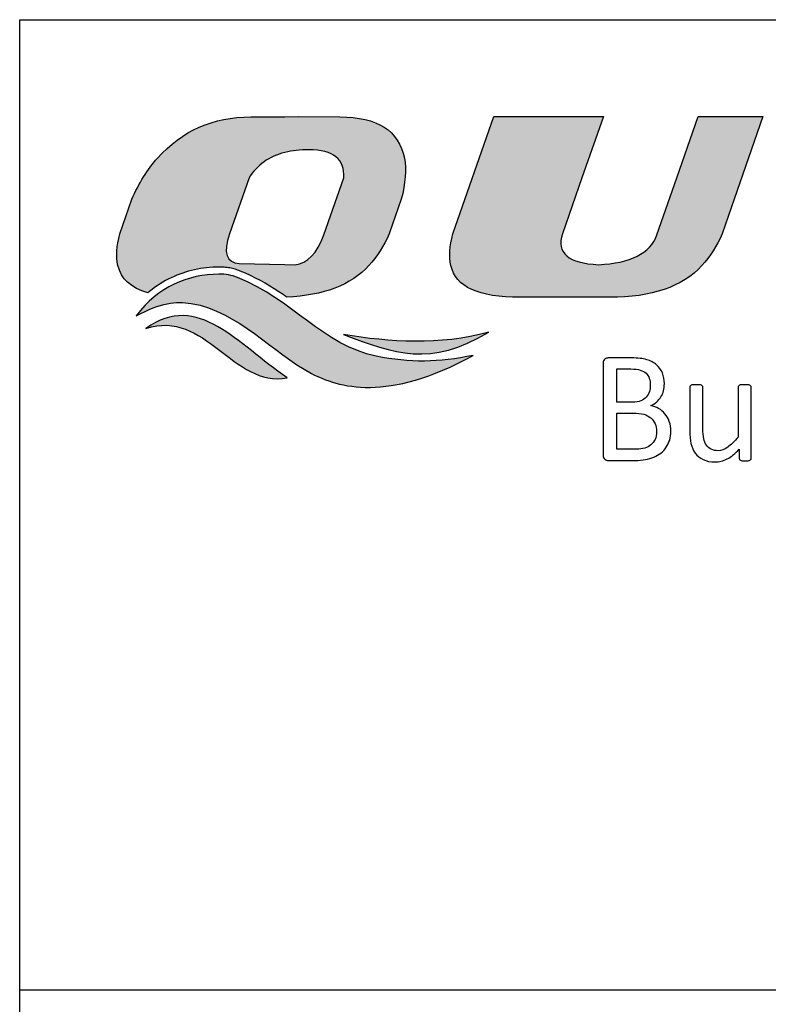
# Model space of a CAD drawing. Header units: millimetres. Extents: x 14844 to 15142, y 1964 to 2174.
# Tile 8 of 19: x 15046 to 15054, y 1989 to 1999. Entities that reach past the tile are written whole.
import ezdxf

# ---------------------------------------------------------------- set-up
doc = ezdxf.new("R2010")
doc.units = ezdxf.units.MM
doc.header["$LTSCALE"] = 30.734
for name, color, linetype in [('03 标注', 7, 'CONTINUOUS'), ('04 \\M+2A4E5\\M+2A672', 1, 'CONTINUOUS'), ('07 图框', 15, 'CONTINUOUS')]:
    doc.layers.add(name, color=color, linetype=linetype)

# ---------------------------------------------------------------- blocks, each defined once
blk = doc.blocks.new('quectel-logo')
at = {"layer": '04 \\M+2A4E5\\M+2A672'}
h = blk.add_hatch(color=256, dxfattribs=at)
h.dxf.hatch_style = 1
edge = h.paths.add_edge_path(flags=16)
edge.add_spline(control_points=[(-2.24, 2.387), (-2.24, 2.387), (-2.548, 1.504), (-2.548, 1.504), (-2.653, 1.219), (-2.801, 1.067), (-2.992, 1.045), (-2.992, 1.045), (-3.149, 1.048), (-3.149, 1.048), (-3.149, 1.048), (-3.855, 1.063), (-3.855, 1.063), (-4.053, 1.073), (-4.109, 1.227), (-4.007, 1.522), (-4.007, 1.522), (-3.704, 2.387), (-3.704, 2.387), (-3.579, 2.587), (-3.395, 2.719), (-3.149, 2.78), (-3.037, 2.807), (-2.915, 2.821), (-2.78, 2.821), (-2.4, 2.821), (-2.221, 2.677), (-2.24, 2.387)], knot_values=[0, 0, 0, 0, 1, 1, 1, 2, 2, 2, 3, 3, 3, 4, 4, 4, 5, 5, 5, 6, 6, 6, 7, 7, 7, 8, 8, 8, 9, 9, 9, 9], degree=3, periodic=0)
edge = h.paths.add_edge_path()
edge.add_spline(control_points=[(-1.304, 2.694), (-1.387, 3.118), (-1.72, 3.329), (-2.3, 3.329), (-2.3, 3.329), (-2.934, 3.335), (-2.934, 3.335), (-2.934, 3.335), (-3.149, 3.333), (-3.149, 3.333), (-3.149, 3.333), (-3.678, 3.329), (-3.678, 3.329), (-4.258, 3.329), (-4.738, 3.118), (-5.118, 2.694), (-5.274, 2.515), (-5.406, 2.304), (-5.514, 2.056), (-5.514, 2.056), (-5.7, 1.522), (-5.7, 1.522), (-5.752, 1.332), (-5.762, 1.169), (-5.729, 1.032), (-5.685, 0.827), (-5.53, 0.685), (-5.265, 0.609), (-5.265, 0.609), (-5.241, 0.63), (-5.241, 0.63), (-5.241, 0.63), (-5.202, 0.661), (-5.202, 0.661), (-5.202, 0.661), (-5.162, 0.691), (-5.162, 0.691), (-5.162, 0.691), (-5.121, 0.72), (-5.121, 0.72), (-5.121, 0.72), (-5.079, 0.748), (-5.079, 0.748), (-5.079, 0.748), (-5.037, 0.774), (-5.037, 0.774), (-5.037, 0.774), (-4.993, 0.798), (-4.993, 0.798), (-4.993, 0.798), (-4.951, 0.821), (-4.951, 0.821), (-4.951, 0.821), (-4.908, 0.843), (-4.908, 0.843), (-4.908, 0.843), (-4.863, 0.863), (-4.863, 0.863), (-4.863, 0.863), (-4.818, 0.881), (-4.818, 0.881), (-4.818, 0.881), (-4.774, 0.898), (-4.774, 0.898), (-4.774, 0.898), (-4.729, 0.914), (-4.729, 0.914), (-4.729, 0.914), (-4.684, 0.93), (-4.684, 0.93), (-4.684, 0.93), (-4.637, 0.943), (-4.637, 0.943), (-4.637, 0.943), (-4.593, 0.956), (-4.593, 0.956), (-4.593, 0.956), (-4.545, 0.966), (-4.545, 0.966), (-4.545, 0.966), (-4.499, 0.975), (-4.499, 0.975), (-4.499, 0.975), (-4.453, 0.984), (-4.453, 0.984), (-4.453, 0.984), (-4.406, 0.99), (-4.406, 0.99), (-4.406, 0.99), (-4.359, 0.997), (-4.359, 0.997), (-4.359, 0.997), (-4.313, 1.001), (-4.313, 1.001), (-4.313, 1.001), (-4.265, 1.004), (-4.265, 1.004), (-4.265, 1.004), (-4.219, 1.006), (-4.219, 1.006), (-4.219, 1.006), (-4.171, 1.007), (-4.171, 1.007), (-4.171, 1.007), (-4.15, 1.007), (-4.15, 1.007), (-4.15, 1.007), (-4.129, 1.006), (-4.129, 1.006), (-4.129, 1.006), (-4.107, 1.005), (-4.107, 1.005), (-4.107, 1.005), (-4.086, 1.004), (-4.086, 1.004), (-4.086, 1.004), (-4.065, 1.002), (-4.065, 1.002), (-4.065, 1.002), (-4.044, 1), (-4.044, 1), (-4.044, 1), (-4.023, 0.997), (-4.023, 0.997), (-4.023, 0.997), (-4.001, 0.994), (-4.001, 0.994), (-4.001, 0.994), (-3.982, 0.989), (-3.982, 0.989), (-3.982, 0.989), (-3.96, 0.985), (-3.96, 0.985), (-3.96, 0.985), (-3.941, 0.98), (-3.941, 0.98), (-3.941, 0.98), (-3.919, 0.974), (-3.919, 0.974), (-3.919, 0.974), (-3.9, 0.968), (-3.9, 0.968), (-3.9, 0.968), (-3.881, 0.962), (-3.881, 0.962), (-3.881, 0.962), (-3.86, 0.953), (-3.86, 0.953), (-3.86, 0.953), (-3.841, 0.946), (-3.841, 0.946), (-3.841, 0.946), (-3.76, 0.913), (-3.76, 0.913), (-3.76, 0.913), (-3.679, 0.876), (-3.679, 0.876), (-3.679, 0.876), (-3.602, 0.838), (-3.602, 0.838), (-3.602, 0.838), (-3.528, 0.798), (-3.528, 0.798), (-3.528, 0.798), (-3.454, 0.758), (-3.454, 0.758), (-3.454, 0.758), (-3.383, 0.715), (-3.383, 0.715), (-3.383, 0.715), (-3.313, 0.671), (-3.313, 0.671), (-3.313, 0.671), (-3.244, 0.627), (-3.244, 0.627), (-3.244, 0.627), (-3.177, 0.583), (-3.177, 0.583), (-3.177, 0.583), (-3.149, 0.562), (-3.149, 0.562), (-3.149, 0.562), (-3.122, 0.544), (-3.122, 0.544), (-2.552, 0.566), (-2.129, 0.728), (-1.851, 1.032), (-1.725, 1.169), (-1.62, 1.332), (-1.539, 1.522), (-1.539, 1.522), (-1.351, 2.056), (-1.351, 2.056), (-1.287, 2.304), (-1.27, 2.515), (-1.304, 2.694)], knot_values=[0, 0, 0, 0, 1, 1, 1, 2, 2, 2, 3, 3, 3, 4, 4, 4, 5, 5, 5, 6, 6, 6, 7, 7, 7, 8, 8, 8, 9, 9, 9, 10, 10, 10, 11, 11, 11, 12, 12, 12, 13, 13, 13, 14, 14, 14, 15, 15, 15, 16, 16, 16, 17, 17, 17, 18, 18, 18, 19, 19, 19, 20, 20, 20, 21, 21, 21, 22, 22, 22, 23, 23, 23, 24, 24, 24, 25, 25, 25, 26, 26, 26, 27, 27, 27, 28, 28, 28, 29, 29, 29, 30, 30, 30, 31, 31, 31, 32, 32, 32, 33, 33, 33, 34, 34, 34, 35, 35, 35, 36, 36, 36, 37, 37, 37, 38, 38, 38, 39, 39, 39, 40, 40, 40, 41, 41, 41, 42, 42, 42, 43, 43, 43, 44, 44, 44, 45, 45, 45, 46, 46, 46, 47, 47, 47, 48, 48, 48, 49, 49, 49, 50, 50, 50, 51, 51, 51, 52, 52, 52, 53, 53, 53, 54, 54, 54, 55, 55, 55, 56, 56, 56, 57, 57, 57, 58, 58, 58, 59, 59, 59, 60, 60, 60, 61, 61, 61, 62, 62, 62, 63, 63, 63, 64, 64, 64, 65, 65, 65, 65], degree=3, periodic=0)
edge = h.paths.add_edge_path(flags=17)
edge.add_spline(control_points=[(-3.114, -0.705), (-3.953, -0.862), (-4.378, 0.369), (-5.297, 0.057), (-4.489, 0.64), (-3.887, -0.184), (-3.114, -0.705)], knot_values=[0, 0, 0, 0, 1, 1, 1, 2, 2, 2, 2], degree=3, periodic=0)
edge = h.paths.add_edge_path()
edge.add_spline(control_points=[(0, 0), (-0.913, -0.543), (-1.448, -0.331), (-2.243, -0.036), (-1.532, -0.153), (-0.758, -0.208), (0, 0)], knot_values=[0, 0, 0, 0, 1, 1, 1, 2, 2, 2, 2], degree=3, periodic=0)
edge = h.paths.add_edge_path()
edge.add_spline(control_points=[(-3.881, 0.847), (-3.034, 0.508), (-2.557, -0.202), (-1.737, -0.37), (-1.213, -0.476), (-0.775, -0.468), (-0.238, -0.357), (-1.57, -1.089), (-2.325, -0.853), (-2.74, -0.636), (-3.348, -0.318), (-3.86, 0.324), (-4.597, 0.445), (-4.839, 0.485), (-5.059, 0.46), (-5.446, 0.254), (-5.111, 0.709), (-4.644, 0.894), (-4.169, 0.898), (-4.068, 0.9), (-3.971, 0.883), (-3.881, 0.847)], knot_values=[0, 0, 0, 0, 1, 1, 1, 2, 2, 2, 3, 3, 3, 4, 4, 4, 5, 5, 5, 6, 6, 6, 7, 7, 7, 7], degree=3, periodic=0)
edge = h.paths.add_edge_path()
edge.add_spline(control_points=[(2.598, 1.504), (2.493, 1.219), (2.192, 1.067), (1.696, 1.045), (1.228, 1.067), (1.042, 1.225), (1.138, 1.522), (1.138, 1.522), (1.44, 2.387), (1.44, 2.387), (1.44, 2.387), (1.771, 3.335), (1.771, 3.335), (1.771, 3.335), (0.078, 3.335), (0.078, 3.335), (0.078, 3.335), (-0.555, 1.522), (-0.555, 1.522), (-0.605, 1.332), (-0.616, 1.169), (-0.584, 1.032), (-0.513, 0.702), (-0.157, 0.538), (0.487, 0.541), (0.487, 0.541), (1.255, 0.541), (1.255, 0.541), (1.255, 0.541), (1.868, 0.541), (1.868, 0.541), (2.518, 0.538), (2.992, 0.702), (3.294, 1.032), (3.422, 1.169), (3.525, 1.332), (3.606, 1.522), (3.606, 1.522), (3.794, 2.056), (3.794, 2.056), (3.794, 2.056), (4.234, 3.335), (4.234, 3.335), (4.234, 3.335), (3.236, 3.335), (3.236, 3.335), (3.236, 3.335), (2.907, 2.387), (2.907, 2.387), (2.907, 2.387), (2.598, 1.504), (2.598, 1.504), (2.598, 1.504), (2.598, 1.504), (2.598, 1.504)], knot_values=[0, 0, 0, 0, 1, 1, 1, 2, 2, 2, 3, 3, 3, 4, 4, 4, 5, 5, 5, 6, 6, 6, 7, 7, 7, 8, 8, 8, 9, 9, 9, 10, 10, 10, 11, 11, 11, 12, 12, 12, 13, 13, 13, 14, 14, 14, 15, 15, 15, 16, 16, 16, 17, 17, 17, 18, 18, 18, 18], degree=3, periodic=0)
edge = h.paths.add_edge_path()
edge.add_spline(control_points=[(29.185, 1.034), (29.185, 1.034), (29.003, 0.527), (29.003, 0.527), (29.003, 0.527), (26.214, 0.527), (26.214, 0.527), (26.214, 0.527), (26.186, 0.527), (26.186, 0.527), (25.557, 0.527), (25.21, 0.691), (25.144, 1.02), (25.113, 1.161), (25.124, 1.325), (25.175, 1.512), (25.175, 1.512), (25.826, 3.335), (25.826, 3.335), (25.826, 3.335), (27.529, 3.335), (27.529, 3.335), (27.529, 3.335), (26.878, 1.512), (26.878, 1.512), (26.829, 1.365), (26.85, 1.248), (26.938, 1.162), (27.027, 1.077), (27.193, 1.034), (27.435, 1.034), (27.435, 1.034), (29.185, 1.034), (29.185, 1.034)], knot_values=[0, 0, 0, 0, 1, 1, 1, 2, 2, 2, 3, 3, 3, 4, 4, 4, 5, 5, 5, 6, 6, 6, 7, 7, 7, 8, 8, 8, 9, 9, 9, 10, 10, 10, 11, 11, 11, 11], degree=3, periodic=0)
edge = h.paths.add_edge_path()
edge.add_spline(control_points=[(21.73, 1.698), (21.73, 1.698), (21.664, 1.515), (21.664, 1.515), (21.615, 1.369), (21.635, 1.253), (21.724, 1.167), (21.812, 1.082), (21.977, 1.039), (22.218, 1.039), (22.218, 1.039), (23.958, 1.039), (23.958, 1.039), (23.958, 1.039), (23.777, 0.536), (23.777, 0.536), (23.777, 0.536), (21.003, 0.536), (21.003, 0.536), (21.003, 0.536), (20.975, 0.536), (20.975, 0.536), (20.35, 0.536), (20.004, 0.699), (19.939, 1.026), (19.909, 1.166), (19.919, 1.329), (19.97, 1.515), (19.97, 1.515), (20.161, 2.051), (20.161, 2.051), (20.22, 2.179), (20.282, 2.295), (20.346, 2.399), (20.41, 2.503), (20.482, 2.599), (20.563, 2.687), (20.953, 3.115), (21.435, 3.328), (22.009, 3.328), (22.009, 3.328), (24.774, 3.328), (24.774, 3.328), (24.774, 3.328), (24.595, 2.815), (24.595, 2.815), (24.595, 2.815), (22.905, 2.815), (22.905, 2.815), (22.466, 2.815), (22.155, 2.671), (21.973, 2.381), (21.973, 2.381), (21.896, 2.156), (21.896, 2.156), (21.896, 2.156), (24.359, 2.156), (24.359, 2.156), (24.359, 2.156), (24.193, 1.698), (24.193, 1.698), (24.193, 1.698), (21.73, 1.698), (21.73, 1.698)], knot_values=[0, 0, 0, 0, 1, 1, 1, 2, 2, 2, 3, 3, 3, 4, 4, 4, 5, 5, 5, 6, 6, 6, 7, 7, 7, 8, 8, 8, 9, 9, 9, 10, 10, 10, 11, 11, 11, 12, 12, 12, 13, 13, 13, 14, 14, 14, 15, 15, 15, 16, 16, 16, 17, 17, 17, 18, 18, 18, 19, 19, 19, 20, 20, 20, 21, 21, 21, 21], degree=3, periodic=0)
h.paths.add_polyline_path([(15.773, 0.555), (16.581, 2.808), (15.386, 2.808), (15.564, 3.315), (18.311, 3.315), (19.673, 3.315), (19.495, 2.808), (18.255, 2.808), (17.447, 0.555)])
edge = h.paths.add_edge_path()
edge.add_spline(control_points=[(13.724, 1.045), (13.724, 1.045), (12.707, 1.045), (12.707, 1.045), (12.707, 1.045), (11.982, 1.045), (11.982, 1.045), (11.515, 1.067), (11.328, 1.225), (11.428, 1.522), (11.428, 1.522), (11.728, 2.387), (11.728, 2.387), (11.907, 2.677), (12.217, 2.821), (12.652, 2.821), (12.652, 2.821), (13.221, 2.821), (13.221, 2.821), (13.221, 2.821), (14.343, 2.821), (14.343, 2.821), (14.343, 2.821), (14.522, 3.335), (14.522, 3.335), (14.522, 3.335), (13.129, 3.335), (13.129, 3.335), (13.129, 3.335), (11.761, 3.335), (11.761, 3.335), (11.177, 3.331), (10.694, 3.118), (10.315, 2.694), (10.158, 2.515), (10.026, 2.304), (9.918, 2.056), (9.918, 2.056), (9.732, 1.522), (9.732, 1.522), (9.681, 1.332), (9.671, 1.169), (9.702, 1.032), (9.773, 0.702), (10.131, 0.538), (10.773, 0.541), (10.773, 0.541), (11.542, 0.541), (11.542, 0.541), (11.542, 0.541), (12.156, 0.541), (12.156, 0.541), (12.156, 0.541), (13.547, 0.541), (13.547, 0.541), (13.547, 0.541), (13.724, 1.045), (13.724, 1.045), (13.724, 1.045), (13.724, 1.045), (13.724, 1.045)], knot_values=[0, 0, 0, 0, 1, 1, 1, 2, 2, 2, 3, 3, 3, 4, 4, 4, 5, 5, 5, 6, 6, 6, 7, 7, 7, 8, 8, 8, 9, 9, 9, 10, 10, 10, 11, 11, 11, 12, 12, 12, 13, 13, 13, 14, 14, 14, 15, 15, 15, 16, 16, 16, 17, 17, 17, 18, 18, 18, 19, 19, 19, 20, 20, 20, 20], degree=3, periodic=0)
edge = h.paths.add_edge_path()
edge.add_spline(control_points=[(6.348, 1.704), (6.348, 1.704), (8.812, 1.704), (8.812, 1.704), (8.812, 1.704), (8.973, 2.162), (8.973, 2.162), (8.973, 2.162), (6.508, 2.162), (6.508, 2.162), (6.508, 2.162), (6.586, 2.387), (6.586, 2.387), (6.767, 2.677), (7.075, 2.821), (7.512, 2.821), (7.512, 2.821), (8.08, 2.821), (8.08, 2.821), (8.08, 2.821), (9.202, 2.821), (9.202, 2.821), (9.202, 2.821), (9.38, 3.335), (9.38, 3.335), (9.38, 3.335), (7.998, 3.335), (7.998, 3.335), (7.998, 3.335), (7.357, 3.335), (7.357, 3.335), (7.357, 3.335), (6.616, 3.335), (6.616, 3.335), (6.034, 3.331), (5.553, 3.118), (5.174, 2.694), (5.017, 2.515), (4.885, 2.304), (4.778, 2.056), (4.778, 2.056), (4.59, 1.522), (4.59, 1.522), (4.539, 1.332), (4.53, 1.169), (4.561, 1.032), (4.632, 0.702), (4.989, 0.538), (5.631, 0.541), (5.631, 0.541), (6.4, 0.541), (6.4, 0.541), (6.4, 0.541), (7.014, 0.541), (7.014, 0.541), (7.014, 0.541), (8.405, 0.541), (8.405, 0.541), (8.405, 0.541), (8.581, 1.045), (8.581, 1.045), (8.581, 1.045), (7.566, 1.045), (7.566, 1.045), (7.566, 1.045), (6.841, 1.045), (6.841, 1.045), (6.373, 1.067), (6.187, 1.225), (6.285, 1.522), (6.285, 1.522), (6.348, 1.704), (6.348, 1.704), (6.348, 1.704), (6.348, 1.704), (6.348, 1.704)], knot_values=[0, 0, 0, 0, 1, 1, 1, 2, 2, 2, 3, 3, 3, 4, 4, 4, 5, 5, 5, 6, 6, 6, 7, 7, 7, 8, 8, 8, 9, 9, 9, 10, 10, 10, 11, 11, 11, 12, 12, 12, 13, 13, 13, 14, 14, 14, 15, 15, 15, 16, 16, 16, 17, 17, 17, 18, 18, 18, 19, 19, 19, 20, 20, 20, 21, 21, 21, 22, 22, 22, 23, 23, 23, 24, 24, 24, 25, 25, 25, 25], degree=3, periodic=0)
for points, knots in [([(-1.304, 2.694), (-1.387, 3.118), (-1.72, 3.329), (-2.3, 3.329), (-2.3, 3.329), (-2.934, 3.335), (-2.934, 3.335), (-2.934, 3.335), (-3.149, 3.333), (-3.149, 3.333), (-3.149, 3.333), (-3.678, 3.329), (-3.678, 3.329), (-4.258, 3.329), (-4.738, 3.118), (-5.118, 2.694), (-5.274, 2.515), (-5.406, 2.304), (-5.514, 2.056), (-5.514, 2.056), (-5.7, 1.522), (-5.7, 1.522), (-5.752, 1.332), (-5.762, 1.169), (-5.729, 1.032), (-5.685, 0.827), (-5.53, 0.685), (-5.265, 0.609), (-5.265, 0.609), (-5.241, 0.63), (-5.241, 0.63), (-5.241, 0.63), (-5.202, 0.661), (-5.202, 0.661), (-5.202, 0.661), (-5.162, 0.691), (-5.162, 0.691), (-5.162, 0.691), (-5.121, 0.72), (-5.121, 0.72), (-5.121, 0.72), (-5.079, 0.748), (-5.079, 0.748), (-5.079, 0.748), (-5.037, 0.774), (-5.037, 0.774), (-5.037, 0.774), (-4.993, 0.798), (-4.993, 0.798), (-4.993, 0.798), (-4.951, 0.821), (-4.951, 0.821), (-4.951, 0.821), (-4.908, 0.843), (-4.908, 0.843), (-4.908, 0.843), (-4.863, 0.863), (-4.863, 0.863), (-4.863, 0.863), (-4.818, 0.881), (-4.818, 0.881), (-4.818, 0.881), (-4.774, 0.898), (-4.774, 0.898), (-4.774, 0.898), (-4.729, 0.914), (-4.729, 0.914), (-4.729, 0.914), (-4.684, 0.93), (-4.684, 0.93), (-4.684, 0.93), (-4.637, 0.943), (-4.637, 0.943), (-4.637, 0.943), (-4.593, 0.956), (-4.593, 0.956), (-4.593, 0.956), (-4.545, 0.966), (-4.545, 0.966), (-4.545, 0.966), (-4.499, 0.975), (-4.499, 0.975), (-4.499, 0.975), (-4.453, 0.984), (-4.453, 0.984), (-4.453, 0.984), (-4.406, 0.99), (-4.406, 0.99), (-4.406, 0.99), (-4.359, 0.997), (-4.359, 0.997), (-4.359, 0.997), (-4.313, 1.001), (-4.313, 1.001), (-4.313, 1.001), (-4.265, 1.004), (-4.265, 1.004), (-4.265, 1.004), (-4.219, 1.006), (-4.219, 1.006), (-4.219, 1.006), (-4.171, 1.007), (-4.171, 1.007), (-4.171, 1.007), (-4.15, 1.007), (-4.15, 1.007), (-4.15, 1.007), (-4.129, 1.006), (-4.129, 1.006), (-4.129, 1.006), (-4.107, 1.005), (-4.107, 1.005), (-4.107, 1.005), (-4.086, 1.004), (-4.086, 1.004), (-4.086, 1.004), (-4.065, 1.002), (-4.065, 1.002), (-4.065, 1.002), (-4.044, 1), (-4.044, 1), (-4.044, 1), (-4.023, 0.997), (-4.023, 0.997), (-4.023, 0.997), (-4.001, 0.994), (-4.001, 0.994), (-4.001, 0.994), (-3.982, 0.989), (-3.982, 0.989), (-3.982, 0.989), (-3.96, 0.985), (-3.96, 0.985), (-3.96, 0.985), (-3.941, 0.98), (-3.941, 0.98), (-3.941, 0.98), (-3.919, 0.974), (-3.919, 0.974), (-3.919, 0.974), (-3.9, 0.968), (-3.9, 0.968), (-3.9, 0.968), (-3.881, 0.962), (-3.881, 0.962), (-3.881, 0.962), (-3.86, 0.953), (-3.86, 0.953), (-3.86, 0.953), (-3.841, 0.946), (-3.841, 0.946), (-3.841, 0.946), (-3.76, 0.913), (-3.76, 0.913), (-3.76, 0.913), (-3.679, 0.876), (-3.679, 0.876), (-3.679, 0.876), (-3.602, 0.838), (-3.602, 0.838), (-3.602, 0.838), (-3.528, 0.798), (-3.528, 0.798), (-3.528, 0.798), (-3.454, 0.758), (-3.454, 0.758), (-3.454, 0.758), (-3.383, 0.715), (-3.383, 0.715), (-3.383, 0.715), (-3.313, 0.671), (-3.313, 0.671), (-3.313, 0.671), (-3.244, 0.627), (-3.244, 0.627), (-3.244, 0.627), (-3.177, 0.583), (-3.177, 0.583), (-3.177, 0.583), (-3.149, 0.562), (-3.149, 0.562), (-3.149, 0.562), (-3.122, 0.544), (-3.122, 0.544), (-2.552, 0.566), (-2.129, 0.728), (-1.851, 1.032), (-1.725, 1.169), (-1.62, 1.332), (-1.539, 1.522), (-1.539, 1.522), (-1.351, 2.056), (-1.351, 2.056), (-1.287, 2.304), (-1.27, 2.515), (-1.304, 2.694)], [0, 0, 0, 0, 1, 1, 1, 2, 2, 2, 3, 3, 3, 4, 4, 4, 5, 5, 5, 6, 6, 6, 7, 7, 7, 8, 8, 8, 9, 9, 9, 10, 10, 10, 11, 11, 11, 12, 12, 12, 13, 13, 13, 14, 14, 14, 15, 15, 15, 16, 16, 16, 17, 17, 17, 18, 18, 18, 19, 19, 19, 20, 20, 20, 21, 21, 21, 22, 22, 22, 23, 23, 23, 24, 24, 24, 25, 25, 25, 26, 26, 26, 27, 27, 27, 28, 28, 28, 29, 29, 29, 30, 30, 30, 31, 31, 31, 32, 32, 32, 33, 33, 33, 34, 34, 34, 35, 35, 35, 36, 36, 36, 37, 37, 37, 38, 38, 38, 39, 39, 39, 40, 40, 40, 41, 41, 41, 42, 42, 42, 43, 43, 43, 44, 44, 44, 45, 45, 45, 46, 46, 46, 47, 47, 47, 48, 48, 48, 49, 49, 49, 50, 50, 50, 51, 51, 51, 52, 52, 52, 53, 53, 53, 54, 54, 54, 55, 55, 55, 56, 56, 56, 57, 57, 57, 58, 58, 58, 59, 59, 59, 60, 60, 60, 61, 61, 61, 62, 62, 62, 63, 63, 63, 64, 64, 64, 65, 65, 65, 65]), ([(2.598, 1.504), (2.493, 1.219), (2.192, 1.067), (1.696, 1.045), (1.228, 1.067), (1.042, 1.225), (1.138, 1.522), (1.138, 1.522), (1.44, 2.387), (1.44, 2.387), (1.44, 2.387), (1.771, 3.335), (1.771, 3.335), (1.771, 3.335), (0.078, 3.335), (0.078, 3.335), (0.078, 3.335), (-0.555, 1.522), (-0.555, 1.522), (-0.605, 1.332), (-0.616, 1.169), (-0.584, 1.032), (-0.513, 0.702), (-0.157, 0.538), (0.487, 0.541), (0.487, 0.541), (1.255, 0.541), (1.255, 0.541), (1.255, 0.541), (1.868, 0.541), (1.868, 0.541), (2.518, 0.538), (2.992, 0.702), (3.294, 1.032), (3.422, 1.169), (3.525, 1.332), (3.606, 1.522), (3.606, 1.522), (3.794, 2.056), (3.794, 2.056), (3.794, 2.056), (4.234, 3.335), (4.234, 3.335), (4.234, 3.335), (3.236, 3.335), (3.236, 3.335), (3.236, 3.335), (2.907, 2.387), (2.907, 2.387), (2.907, 2.387), (2.598, 1.504), (2.598, 1.504), (2.598, 1.504), (2.598, 1.504), (2.598, 1.504)], [0, 0, 0, 0, 1, 1, 1, 2, 2, 2, 3, 3, 3, 4, 4, 4, 5, 5, 5, 6, 6, 6, 7, 7, 7, 8, 8, 8, 9, 9, 9, 10, 10, 10, 11, 11, 11, 12, 12, 12, 13, 13, 13, 14, 14, 14, 15, 15, 15, 16, 16, 16, 17, 17, 17, 18, 18, 18, 18]), ([(-2.24, 2.387), (-2.24, 2.387), (-2.548, 1.504), (-2.548, 1.504), (-2.653, 1.219), (-2.801, 1.067), (-2.992, 1.045), (-2.992, 1.045), (-3.149, 1.048), (-3.149, 1.048), (-3.149, 1.048), (-3.855, 1.063), (-3.855, 1.063), (-4.053, 1.073), (-4.109, 1.227), (-4.007, 1.522), (-4.007, 1.522), (-3.704, 2.387), (-3.704, 2.387), (-3.579, 2.587), (-3.395, 2.719), (-3.149, 2.78), (-3.037, 2.807), (-2.915, 2.821), (-2.78, 2.821), (-2.4, 2.821), (-2.221, 2.677), (-2.24, 2.387)], [0, 0, 0, 0, 1, 1, 1, 2, 2, 2, 3, 3, 3, 4, 4, 4, 5, 5, 5, 6, 6, 6, 7, 7, 7, 8, 8, 8, 9, 9, 9, 9]), ([(-3.881, 0.847), (-3.034, 0.508), (-2.557, -0.202), (-1.737, -0.37), (-1.213, -0.476), (-0.775, -0.468), (-0.238, -0.357), (-1.57, -1.089), (-2.325, -0.853), (-2.74, -0.636), (-3.348, -0.318), (-3.86, 0.324), (-4.597, 0.445), (-4.839, 0.485), (-5.059, 0.46), (-5.446, 0.254), (-5.111, 0.709), (-4.644, 0.894), (-4.169, 0.898), (-4.068, 0.9), (-3.971, 0.883), (-3.881, 0.847)], [0, 0, 0, 0, 1, 1, 1, 2, 2, 2, 3, 3, 3, 4, 4, 4, 5, 5, 5, 6, 6, 6, 7, 7, 7, 7]), ([(-3.114, -0.705), (-3.953, -0.862), (-4.378, 0.369), (-5.297, 0.057), (-4.489, 0.64), (-3.887, -0.184), (-3.114, -0.705)], [0, 0, 0, 0, 1, 1, 1, 2, 2, 2, 2]), ([(0, 0), (-0.913, -0.543), (-1.448, -0.331), (-2.243, -0.036), (-1.532, -0.153), (-0.758, -0.208), (0, 0)], [0, 0, 0, 0, 1, 1, 1, 2, 2, 2, 2]), ([(2.815, -1.528), (2.815, -1.577), (2.808, -1.623), (2.796, -1.666), (2.783, -1.708), (2.765, -1.745), (2.742, -1.779), (2.72, -1.812), (2.692, -1.842), (2.66, -1.867), (2.627, -1.892), (2.591, -1.914), (2.551, -1.931), (2.51, -1.948), (2.467, -1.961), (2.421, -1.969), (2.375, -1.978), (2.322, -1.982), (2.262, -1.982), (2.262, -1.982), (1.848, -1.982), (1.848, -1.982), (1.829, -1.982), (1.811, -1.976), (1.795, -1.963), (1.778, -1.951), (1.769, -1.928), (1.769, -1.897), (1.769, -1.897), (1.769, -0.482), (1.769, -0.482), (1.769, -0.45), (1.778, -0.428), (1.795, -0.415), (1.811, -0.403), (1.829, -0.397), (1.848, -0.397), (1.848, -0.397), (2.208, -0.397), (2.208, -0.397), (2.303, -0.397), (2.381, -0.405), (2.441, -0.424), (2.501, -0.442), (2.552, -0.468), (2.592, -0.502), (2.633, -0.536), (2.663, -0.578), (2.684, -0.628), (2.704, -0.678), (2.714, -0.734), (2.714, -0.797), (2.714, -0.835), (2.71, -0.871), (2.701, -0.905), (2.692, -0.939), (2.678, -0.971), (2.661, -1), (2.643, -1.029), (2.621, -1.055), (2.595, -1.078), (2.568, -1.101), (2.538, -1.12), (2.503, -1.134), (2.547, -1.142), (2.587, -1.157), (2.625, -1.179), (2.662, -1.201), (2.695, -1.228), (2.723, -1.262), (2.752, -1.295), (2.774, -1.334), (2.79, -1.379), (2.807, -1.424), (2.815, -1.474), (2.815, -1.528)], [0, 0, 0, 0, 1, 1, 1, 2, 2, 2, 3, 3, 3, 4, 4, 4, 5, 5, 5, 6, 6, 6, 7, 7, 7, 8, 8, 8, 9, 9, 9, 10, 10, 10, 11, 11, 11, 12, 12, 12, 13, 13, 13, 14, 14, 14, 15, 15, 15, 16, 16, 16, 17, 17, 17, 18, 18, 18, 19, 19, 19, 20, 20, 20, 21, 21, 21, 22, 22, 22, 23, 23, 23, 24, 24, 24, 25, 25, 25, 25]), ([(2.497, -0.818), (2.497, -0.78), (2.492, -0.745), (2.481, -0.714), (2.471, -0.683), (2.454, -0.657), (2.431, -0.635), (2.408, -0.613), (2.379, -0.597), (2.342, -0.585), (2.305, -0.574), (2.257, -0.568), (2.197, -0.568), (2.197, -0.568), (1.979, -0.568), (1.979, -0.568), (1.979, -0.568), (1.979, -1.082), (1.979, -1.082), (1.979, -1.082), (2.219, -1.082), (2.219, -1.082), (2.273, -1.082), (2.317, -1.074), (2.351, -1.06), (2.384, -1.046), (2.412, -1.027), (2.434, -1.003), (2.456, -0.978), (2.472, -0.95), (2.482, -0.918), (2.492, -0.886), (2.497, -0.852), (2.497, -0.818)], [0, 0, 0, 0, 1, 1, 1, 2, 2, 2, 3, 3, 3, 4, 4, 4, 5, 5, 5, 6, 6, 6, 7, 7, 7, 8, 8, 8, 9, 9, 9, 10, 10, 10, 11, 11, 11, 11]), ([(4.056, -1.952), (4.056, -1.958), (4.055, -1.964), (4.052, -1.968), (4.049, -1.973), (4.044, -1.977), (4.037, -1.98), (4.029, -1.983), (4.02, -1.986), (4.008, -1.987), (3.996, -1.989), (3.981, -1.99), (3.964, -1.99), (3.945, -1.99), (3.93, -1.989), (3.918, -1.987), (3.906, -1.986), (3.897, -1.983), (3.89, -1.98), (3.883, -1.977), (3.878, -1.973), (3.876, -1.968), (3.874, -1.964), (3.872, -1.958), (3.872, -1.952), (3.872, -1.952), (3.872, -1.806), (3.872, -1.806), (3.809, -1.875), (3.747, -1.926), (3.686, -1.958), (3.625, -1.99), (3.563, -2.006), (3.5, -2.006), (3.426, -2.006), (3.364, -1.993), (3.314, -1.969), (3.264, -1.944), (3.223, -1.911), (3.192, -1.869), (3.161, -1.827), (3.139, -1.778), (3.125, -1.722), (3.112, -1.666), (3.105, -1.598), (3.105, -1.518), (3.105, -1.518), (3.105, -0.849), (3.105, -0.849), (3.105, -0.842), (3.107, -0.837), (3.109, -0.832), (3.112, -0.828), (3.118, -0.824), (3.126, -0.82), (3.134, -0.816), (3.145, -0.814), (3.158, -0.813), (3.171, -0.811), (3.187, -0.811), (3.207, -0.811), (3.227, -0.811), (3.243, -0.811), (3.256, -0.813), (3.269, -0.814), (3.279, -0.816), (3.287, -0.82), (3.295, -0.824), (3.3, -0.828), (3.304, -0.832), (3.307, -0.837), (3.309, -0.842), (3.309, -0.849), (3.309, -0.849), (3.309, -1.491), (3.309, -1.491), (3.309, -1.555), (3.313, -1.607), (3.323, -1.646), (3.332, -1.685), (3.346, -1.718), (3.366, -1.745), (3.385, -1.773), (3.409, -1.794), (3.439, -1.809), (3.468, -1.824), (3.502, -1.832), (3.541, -1.832), (3.592, -1.832), (3.643, -1.814), (3.693, -1.778), (3.743, -1.742), (3.796, -1.689), (3.853, -1.62), (3.853, -1.62), (3.853, -0.849), (3.853, -0.849), (3.853, -0.842), (3.854, -0.837), (3.857, -0.832), (3.86, -0.828), (3.865, -0.824), (3.874, -0.82), (3.882, -0.816), (3.892, -0.814), (3.905, -0.813), (3.917, -0.811), (3.934, -0.811), (3.954, -0.811), (3.974, -0.811), (3.99, -0.811), (4.003, -0.813), (4.017, -0.814), (4.027, -0.816), (4.034, -0.82), (4.041, -0.824), (4.047, -0.828), (4.051, -0.832), (4.054, -0.837), (4.056, -0.842), (4.056, -0.849), (4.056, -0.849), (4.056, -1.952), (4.056, -1.952)], [0, 0, 0, 0, 1, 1, 1, 2, 2, 2, 3, 3, 3, 4, 4, 4, 5, 5, 5, 6, 6, 6, 7, 7, 7, 8, 8, 8, 9, 9, 9, 10, 10, 10, 11, 11, 11, 12, 12, 12, 13, 13, 13, 14, 14, 14, 15, 15, 15, 16, 16, 16, 17, 17, 17, 18, 18, 18, 19, 19, 19, 20, 20, 20, 21, 21, 21, 22, 22, 22, 23, 23, 23, 24, 24, 24, 25, 25, 25, 26, 26, 26, 27, 27, 27, 28, 28, 28, 29, 29, 29, 30, 30, 30, 31, 31, 31, 32, 32, 32, 33, 33, 33, 34, 34, 34, 35, 35, 35, 36, 36, 36, 37, 37, 37, 38, 38, 38, 39, 39, 39, 40, 40, 40, 41, 41, 41, 41]), ([(2.593, -1.54), (2.593, -1.493), (2.585, -1.451), (2.57, -1.415), (2.555, -1.379), (2.533, -1.349), (2.504, -1.324), (2.475, -1.3), (2.439, -1.281), (2.395, -1.268), (2.352, -1.256), (2.297, -1.249), (2.231, -1.249), (2.231, -1.249), (1.979, -1.249), (1.979, -1.249), (1.979, -1.249), (1.979, -1.808), (1.979, -1.808), (1.979, -1.808), (2.285, -1.808), (2.285, -1.808), (2.333, -1.808), (2.375, -1.803), (2.411, -1.791), (2.447, -1.78), (2.478, -1.763), (2.505, -1.74), (2.533, -1.718), (2.554, -1.69), (2.57, -1.656), (2.585, -1.623), (2.593, -1.584), (2.593, -1.54)], [0, 0, 0, 0, 1, 1, 1, 2, 2, 2, 3, 3, 3, 4, 4, 4, 5, 5, 5, 6, 6, 6, 7, 7, 7, 8, 8, 8, 9, 9, 9, 10, 10, 10, 11, 11, 11, 11])]:
    blk.add_open_spline(points, degree=3, knots=knots, dxfattribs=at)

msp = doc.modelspace()

# ---------------------------------------------------------------- linework, layer by layer
at = {"layer": '07 图框'}
for p, q in [((15046.035, 1999.2673), (15136.035, 1999.2673)), ((15046.035, 1969.2673), (15046.035, 1999.2673)), ((15046.035, 1989.2673), (15136.035, 1989.2673))]:
    msp.add_line(p, q, dxfattribs=at)

# ---------------------------------------------------------------- block references
at = {"layer": '03 标注', "xscale": 0.6666666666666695, "yscale": 0.6666666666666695, "zscale": 0.6666666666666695}
msp.add_blockref('quectel-logo', (15050.8665, 1996.0452), dxfattribs=at)

doc.saveas('drawing.dxf')
